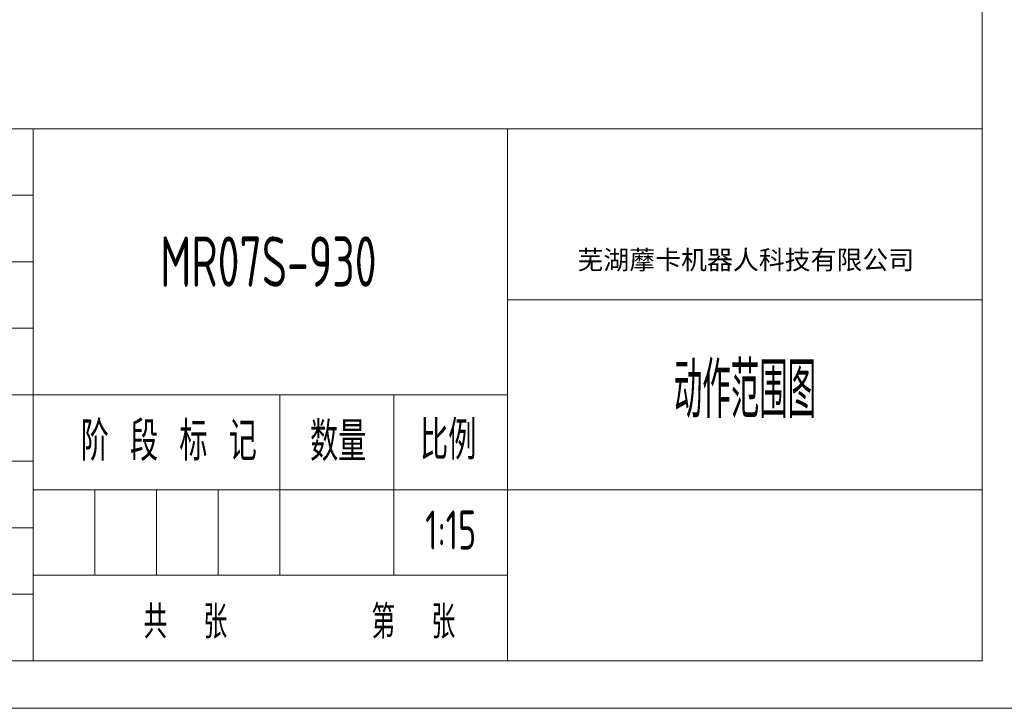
# Model space of a CAD drawing. Header units: millimetres. Extents: x 809 to 6054, y -5716 to -1261.
# Tile 2 of 94: x 2379 to 3935, y -5716 to -4629. Entities that reach past the tile are written whole.
import ezdxf
from ezdxf.enums import TextEntityAlignment as Align

# ---------------------------------------------------------------- set-up
doc = ezdxf.new("R2010")
doc.units = ezdxf.units.MM
doc.header["$LTSCALE"] = 0.3175
for name, color, linetype, lineweight in [('1轮廓实线层', 7, 'Continuous', 18), ('2细线层', 4, 'Continuous', 13), ('6文字层', 3, 'Continuous', 13), ('图框层', 7, 'Continuous', 18)]:
    doc.layers.add(name, color=color, linetype=linetype, lineweight=lineweight)
doc.styles.add('PC_TEXTSTYLE', font='ISOCP.SHX', dxfattribs={"width": 0.707, "bigfont": 'GBCBIG.SHX'})
doc.styles.add('仿宋体', font='txt')
doc.styles.add('标准汉字', font='gbenor.shx', dxfattribs={"bigfont": 'gbcbig.shx'})

# ---------------------------------------------------------------- blocks, each defined once
blk = doc.blocks.new('ZwmFrameMain_A4^_^无分区图框^_^portrait')
at = {"layer": '1轮廓实线层'}
for p in [(180, 287), (0, 0)]:
    blk.add_line(p, (180, 0), dxfattribs=at)
at = {"layer": '2细线层'}
blk.add_line((-25, -5), (185, -5), dxfattribs=at)
blk = doc.blocks.new('ZwmFrameMain_纵向标题栏')
at = {"layer": '1轮廓实线层'}
blk.add_line((-180, 56), (0, 56), dxfattribs=at)
at = {"layer": '2细线层', "color": 6, "linetype": 'Continuous'}
for p, q in [((-100, 0), (-100, 56)), ((-50, 0), (-50, 56)), ((-180, 49), (-100, 49)), ((-180, 42), (-100, 42)), ((-50, 38), (0, 38)), ((-180, 35), (-100, 35)), ((-180, 28), (-50, 28)), ((-74, 9), (-74, 28)), ((-62, 9), (-62, 28)), ((-180, 21), (-100, 21)), ((-100, 18), (0, 18)), ((-93.5, 9), (-93.5, 18)), ((-87, 9), (-87, 18)), ((-80.5, 9), (-80.5, 18)), ((-180, 14), (-100, 14)), ((-100, 9), (-50, 9)), ((-180, 7), (-100, 7))]:
    blk.add_line(p, q, dxfattribs=at)
at = {"layer": '6文字层', "color": 4, "linetype": 'Continuous', "insert": (-24.91, 42.09), "char_height": 2, "width": 55.1899, "attachment_point": 5, "style": '仿宋体'}
blk.add_mtext('芜湖藦卡机器人科技有限公司', dxfattribs=at)
at = {"layer": '6文字层', "color": 6, "style": '标准汉字'}
for s, insert, char_height, width, attachment_point in [('年 月 日', (-108.39, 31.5), 4, 23.9643, 5), ('阶 段 标 记', (-94.98, 21.04), 4.118, 30.425, 7), ('数量', (-70.82, 21), 4.118, 10.0187, 7), ('比例', (-59.23, 21.15), 4.118, 9.4062, 7), ('共  张        第  张', (-88.37, 2.32), 3.5, 60.8437, 7)]:
    blk.add_mtext(s, dxfattribs=dict(at, insert=insert, char_height=char_height, width=width, attachment_point=attachment_point))
at = {"layer": '6文字层', "color": 4, "style": 'PC_TEXTSTYLE', "flags": 8}
for tag, height, width, p, p2 in [('产品名称或材料标记', 5.29, 0.911854, (-90.89, 39.38), (-59.53, 39.38)), ('图样名称', 5.88, 2.846512, (-48.82, 25.54), (-1.18, 25.54)), ('图样代号', 5.88, 2.86875, (-48.82, 6.64), (-1.18, 6.64))]:
    blk.add_attdef(tag, text='', height=height, dxfattribs=dict(at, width=width)).set_placement(p, p2, align=Align.FIT)
at = {"layer": '6文字层', "color": 6, "style": 'PC_TEXTSTYLE', "width": 9.241641, "flags": 8}
blk.add_attdef('设计', text='', height=2.5, rotation=359.5768, dxfattribs=at).set_placement((-166.76, 23.52), (-157.52, 23.45), align=Align.FIT)
at = {"layer": '6文字层', "color": 6, "style": 'PC_TEXTSTYLE', "flags": 8}
for tag, height, width, p, p2 in [('审核', 2.5, 2.542374, (-166.6, 16.66), (-157.7, 16.66)), ('重量', 4.12, 1.685865, (-72.82, 11.88), (-63.18, 11.88)), ('比例', 4.12, 1.699352, (-60.82, 11.71), (-51.18, 11.71))]:
    blk.add_attdef(tag, text='', height=height, dxfattribs=dict(at, width=width)).set_placement(p, p2, align=Align.FIT)

msp = doc.modelspace()

# ---------------------------------------------------------------- block references
at = {"layer": '图框层', "xscale": 15, "yscale": 15, "zscale": 15}
msp.add_blockref('ZwmFrameMain_A4^_^无分区图框^_^portrait', (1200.41273, -5641.18169), dxfattribs=at)
at = {"layer": '图框层'}
ref = msp.add_blockref('ZwmFrameMain_纵向标题栏', (3900.41273, -5641.18169), dxfattribs=dict(at, xscale=15, yscale=15, zscale=15))
ref.add_attrib('比例', '1:15', dxfattribs={"layer": '6文字层', "color": 6, "height": 61.764706, "style": 'PC_TEXTSTYLE', "width": 0.707}).set_placement((3060.41273, -5465.57105), align=Align.CENTER)
ref.add_attrib('图样名称', '动作范围图', dxfattribs={"layer": '6文字层', "color": 4, "height": 88.235294, "style": 'PC_TEXTSTYLE', "width": 0.707}).set_placement((3525.41273, -5258.03418), align=Align.CENTER)
ref.add_attrib('产品名称或材料标记', 'MR07S-930', dxfattribs={"layer": '6文字层', "color": 4, "height": 79.411765, "style": 'PC_TEXTSTYLE', "width": 0.707}).set_placement((2772.31408, -5050.51628), align=Align.CENTER)

doc.saveas('drawing.dxf')
